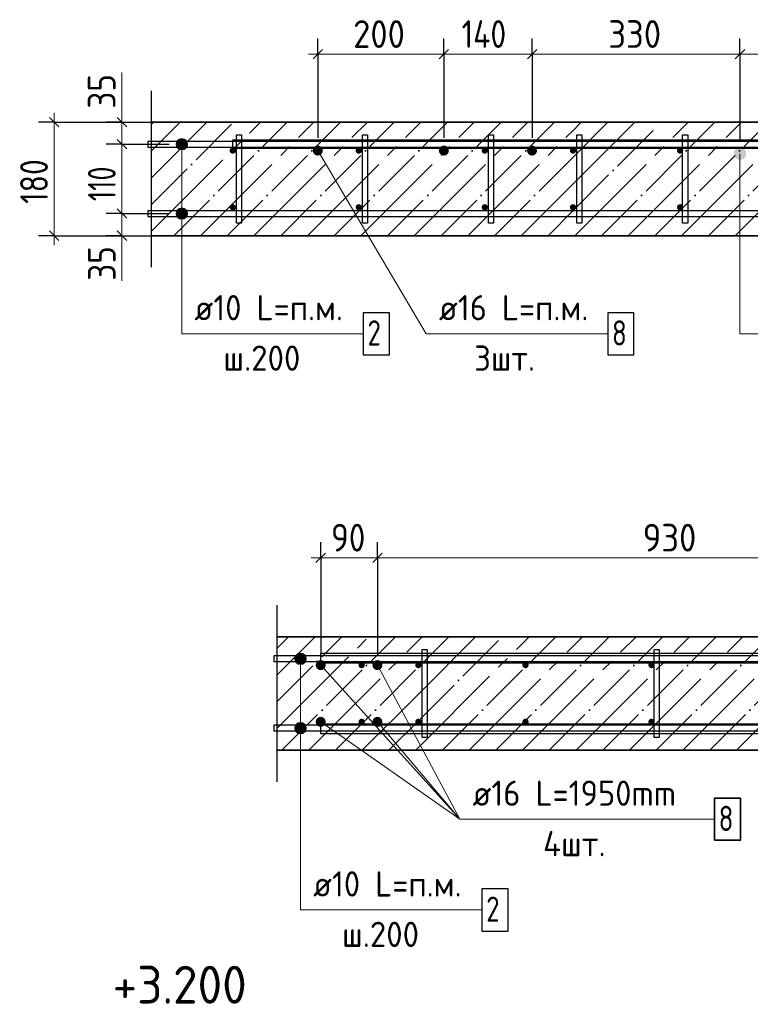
# Model space of a CAD drawing. Header units: millimetres. Extents: x -49773 to 2322955, y -3321 to 58485.
# Tile 129 of 256: x 555611 to 561409, y 12900 to 20709. Entities that reach past the tile are written whole.
import ezdxf

# ---------------------------------------------------------------- set-up
doc = ezdxf.new("R2010")
doc.units = ezdxf.units.MM
doc.linetypes.add('______11', pattern=[500, 400, -50, 0, -50])
doc.linetypes.add('______5', pattern=[1100, 800, -100, 100, -100])
for name, color, linetype, lineweight in [('Standard', 7, 'Continuous', 25), ('Арм.стержн. вертикальными 1', 22, 'Continuous', 35), ('Арм.стержн.горизонт. 1', 180, 'Continuous', 35), ('Арм.стержн.горизонт. 2', 202, 'Continuous', 35), ('Высотная отметки_ общее', 7, 'Continuous', 13), ('Размерная линия_ общее', 7, 'Continuous', 13)]:
    doc.layers.add(name, color=color, linetype=linetype, lineweight=lineweight)
doc.layers.add('Арм.стержн. вертикальными 2', color=7, linetype='Continuous', lineweight=35, true_color=0x006e00)
doc.layers.add('Арм.стержн.Стяжки', color=7, linetype='Continuous', lineweight=35, true_color=0x501e0f)
doc.styles.add('ISOCPEUR', font='txt')

msp = doc.modelspace()

# ---------------------------------------------------------------- hatches: boundary and pattern name
at = {"layer": 'Арм.стержн. вертикальными 1', "linetype": 'Continuous', "lineweight": 50, "transparency": 33554687}
for points in [[(557326.9, 19671.4), (557325, 19681), (557319.5, 19689.1), (557311.4, 19694.5), (557301.9, 19696.4), (557292.3, 19694.5), (557284.2, 19689.1), (557278.8, 19681), (557276.9, 19671.4), (557278.8, 19661.8), (557284.2, 19653.7), (557292.3, 19648.3), (557301.9, 19646.4), (557311.4, 19648.3), (557319.5, 19653.7), (557325, 19661.8)], [(558326.9, 19671.4), (558325, 19681), (558319.5, 19689.1), (558311.4, 19694.5), (558301.9, 19696.4), (558292.3, 19694.5), (558284.2, 19689.1), (558278.8, 19681), (558276.9, 19671.4), (558278.8, 19661.8), (558284.2, 19653.7), (558292.3, 19648.3), (558301.9, 19646.4), (558311.4, 19648.3), (558319.5, 19653.7), (558325, 19661.8)], [(559326.9, 19671.4), (559325, 19681), (559319.5, 19689.1), (559311.4, 19694.5), (559301.9, 19696.4), (559292.3, 19694.5), (559284.2, 19689.1), (559278.8, 19681), (559276.9, 19671.4), (559278.8, 19661.8), (559284.2, 19653.7), (559292.3, 19648.3), (559301.9, 19646.4), (559311.4, 19648.3), (559319.5, 19653.7), (559325, 19661.8)], [(560026.9, 19671.4), (560025, 19681), (560019.6, 19689.1), (560011.4, 19694.5), (560001.9, 19696.4), (559992.3, 19694.5), (559984.2, 19689.1), (559978.8, 19681), (559976.9, 19671.4), (559978.8, 19661.8), (559984.2, 19653.7), (559992.3, 19648.3), (560001.9, 19646.4), (560011.4, 19648.3), (560019.6, 19653.7), (560025, 19661.8)], [(560876.9, 19671.4), (560875, 19681), (560869.6, 19689.1), (560861.4, 19694.5), (560851.9, 19696.4), (560842.3, 19694.5), (560834.2, 19689.1), (560828.8, 19681), (560826.9, 19671.4), (560828.8, 19661.8), (560834.2, 19653.7), (560842.3, 19648.3), (560851.9, 19646.4), (560861.4, 19648.3), (560869.6, 19653.7), (560875, 19661.8)], [(557326.9, 19221.4), (557325, 19231), (557319.5, 19239.1), (557311.4, 19244.5), (557301.9, 19246.4), (557292.3, 19244.5), (557284.2, 19239.1), (557278.8, 19231), (557276.9, 19221.4), (557278.8, 19211.8), (557284.2, 19203.7), (557292.3, 19198.3), (557301.9, 19196.4), (557311.4, 19198.3), (557319.5, 19203.7), (557325, 19211.8)], [(558326.9, 19221.4), (558325, 19231), (558319.5, 19239.1), (558311.4, 19244.5), (558301.9, 19246.4), (558292.3, 19244.5), (558284.2, 19239.1), (558278.8, 19231), (558276.9, 19221.4), (558278.8, 19211.8), (558284.2, 19203.7), (558292.3, 19198.3), (558301.9, 19196.4), (558311.4, 19198.3), (558319.5, 19203.7), (558325, 19211.8)], [(559326.9, 19221.4), (559325, 19231), (559319.5, 19239.1), (559311.4, 19244.5), (559301.9, 19246.4), (559292.3, 19244.5), (559284.2, 19239.1), (559278.8, 19231), (559276.9, 19221.4), (559278.8, 19211.8), (559284.2, 19203.7), (559292.3, 19198.3), (559301.9, 19196.4), (559311.4, 19198.3), (559319.5, 19203.7), (559325, 19211.8)], [(560026.9, 19221.4), (560025, 19231), (560019.6, 19239.1), (560011.4, 19244.5), (560001.9, 19246.4), (559992.3, 19244.5), (559984.2, 19239.1), (559978.8, 19231), (559976.9, 19221.4), (559978.8, 19211.8), (559984.2, 19203.7), (559992.3, 19198.3), (560001.9, 19196.4), (560011.4, 19198.3), (560019.6, 19203.7), (560025, 19211.8)], [(560876.9, 19221.4), (560875, 19231), (560869.6, 19239.1), (560861.4, 19244.5), (560851.9, 19246.4), (560842.3, 19244.5), (560834.2, 19239.1), (560828.8, 19231), (560826.9, 19221.4), (560828.8, 19211.8), (560834.2, 19203.7), (560842.3, 19198.3), (560851.9, 19196.4), (560861.4, 19198.3), (560869.6, 19203.7), (560875, 19211.8)], [(558349.8, 15590.2), (558347.9, 15599.8), (558342.5, 15607.9), (558334.4, 15613.3), (558324.8, 15615.2), (558315.2, 15613.3), (558307.1, 15607.9), (558301.7, 15599.8), (558299.8, 15590.2), (558301.7, 15580.7), (558307.1, 15572.5), (558315.2, 15567.1), (558324.8, 15565.2), (558334.4, 15567.1), (558342.5, 15572.5), (558347.9, 15580.7)], [(558799.8, 15590.2), (558797.9, 15599.8), (558792.5, 15607.9), (558784.4, 15613.3), (558774.8, 15615.2), (558765.2, 15613.3), (558757.1, 15607.9), (558751.7, 15599.8), (558749.8, 15590.2), (558751.7, 15580.7), (558757.1, 15572.5), (558765.2, 15567.1), (558774.8, 15565.2), (558784.4, 15567.1), (558792.5, 15572.5), (558797.9, 15580.7)], [(559649.8, 15590.2), (559647.9, 15599.8), (559642.5, 15607.9), (559634.4, 15613.3), (559624.8, 15615.2), (559615.2, 15613.3), (559607.1, 15607.9), (559601.7, 15599.8), (559599.8, 15590.2), (559601.7, 15580.7), (559607.1, 15572.5), (559615.2, 15567.1), (559624.8, 15565.2), (559634.4, 15567.1), (559642.5, 15572.5), (559647.9, 15580.7)], [(560649.8, 15590.2), (560647.9, 15599.8), (560642.5, 15607.9), (560634.4, 15613.3), (560624.8, 15615.2), (560615.2, 15613.3), (560607.1, 15607.9), (560601.7, 15599.8), (560599.8, 15590.2), (560601.7, 15580.7), (560607.1, 15572.5), (560615.2, 15567.1), (560624.8, 15565.2), (560634.4, 15567.1), (560642.5, 15572.5), (560647.9, 15580.7)], [(558349.8, 15140.2), (558347.9, 15149.8), (558342.5, 15157.9), (558334.4, 15163.3), (558324.8, 15165.2), (558315.2, 15163.3), (558307.1, 15157.9), (558301.7, 15149.8), (558299.8, 15140.2), (558301.7, 15130.6), (558307.1, 15122.5), (558315.2, 15117.1), (558324.8, 15115.2), (558334.4, 15117.1), (558342.5, 15122.5), (558347.9, 15130.6)], [(558799.8, 15140.2), (558797.9, 15149.8), (558792.5, 15157.9), (558784.4, 15163.3), (558774.8, 15165.2), (558765.2, 15163.3), (558757.1, 15157.9), (558751.7, 15149.8), (558749.8, 15140.2), (558751.7, 15130.6), (558757.1, 15122.5), (558765.2, 15117.1), (558774.8, 15115.2), (558784.4, 15117.1), (558792.5, 15122.5), (558797.9, 15130.6)], [(559649.8, 15140.2), (559647.9, 15149.8), (559642.5, 15157.9), (559634.4, 15163.3), (559624.8, 15165.2), (559615.2, 15163.3), (559607.1, 15157.9), (559601.7, 15149.8), (559599.8, 15140.2), (559601.7, 15130.7), (559607.1, 15122.5), (559615.2, 15117.1), (559624.8, 15115.2), (559634.4, 15117.1), (559642.5, 15122.5), (559647.9, 15130.7)], [(560649.8, 15140.2), (560647.9, 15149.8), (560642.5, 15157.9), (560634.4, 15163.3), (560624.8, 15165.2), (560615.2, 15163.3), (560607.1, 15157.9), (560601.7, 15149.8), (560599.8, 15140.2), (560601.7, 15130.7), (560607.1, 15122.5), (560615.2, 15117.1), (560624.8, 15115.2), (560634.4, 15117.1), (560642.5, 15122.5), (560647.9, 15130.7)]]:
    msp.add_hatch(color=4, dxfattribs=at).paths.add_polyline_path(points)
at = {"layer": 'Арм.стержн. вертикальными 2', "linetype": 'Continuous', "lineweight": 50, "transparency": 33554687}
for points in [[(558016.9, 19671.4), (558013.8, 19686.7), (558005.1, 19699.7), (557992.2, 19708.3), (557976.9, 19711.4), (557961.6, 19708.3), (557948.6, 19699.7), (557939.9, 19686.7), (557936.9, 19671.4), (557939.9, 19656.1), (557948.6, 19643.1), (557961.6, 19634.4), (557976.9, 19631.4), (557992.2, 19634.4), (558005.1, 19643.1), (558013.8, 19656.1)], [(559016.9, 19671.4), (559013.8, 19686.7), (559005.1, 19699.7), (558992.2, 19708.3), (558976.9, 19711.4), (558961.6, 19708.3), (558948.6, 19699.7), (558939.9, 19686.7), (558936.9, 19671.4), (558939.9, 19656.1), (558948.6, 19643.1), (558961.6, 19634.4), (558976.9, 19631.4), (558992.2, 19634.4), (559005.1, 19643.1), (559013.8, 19656.1)], [(559716.9, 19671.4), (559713.8, 19686.7), (559705.2, 19699.7), (559692.2, 19708.3), (559676.9, 19711.4), (559661.6, 19708.3), (559648.6, 19699.7), (559639.9, 19686.7), (559636.9, 19671.4), (559639.9, 19656.1), (559648.6, 19643.1), (559661.6, 19634.4), (559676.9, 19631.4), (559692.2, 19634.4), (559705.2, 19643.1), (559713.8, 19656.1)], [(561376.9, 19646.4), (561373.1, 19665.5), (561362.2, 19681.7), (561346, 19692.6), (561326.9, 19696.4), (561307.7, 19692.6), (561291.5, 19681.7), (561280.7, 19665.5), (561276.9, 19646.4), (561280.7, 19627.3), (561291.5, 19611), (561307.7, 19600.2), (561326.9, 19596.4), (561346, 19600.2), (561362.2, 19611), (561373.1, 19627.3)], [(558039.8, 15590.2), (558036.8, 15605.5), (558028.1, 15618.5), (558015.1, 15627.2), (557999.8, 15630.2), (557984.5, 15627.2), (557971.5, 15618.5), (557962.9, 15605.5), (557959.8, 15590.2), (557962.9, 15574.9), (557971.5, 15561.9), (557984.5, 15553.3), (557999.8, 15550.2), (558015.1, 15553.3), (558028.1, 15561.9), (558036.8, 15574.9)], [(558489.8, 15590.2), (558486.8, 15605.5), (558478.1, 15618.5), (558465.1, 15627.2), (558449.8, 15630.2), (558434.5, 15627.2), (558421.5, 15618.5), (558412.9, 15605.5), (558409.8, 15590.2), (558412.9, 15574.9), (558421.5, 15561.9), (558434.5, 15553.3), (558449.8, 15550.2), (558465.1, 15553.3), (558478.1, 15561.9), (558486.8, 15574.9)], [(558039.8, 15140.2), (558036.8, 15155.5), (558028.1, 15168.5), (558015.1, 15177.2), (557999.8, 15180.2), (557984.5, 15177.2), (557971.5, 15168.5), (557962.9, 15155.5), (557959.8, 15140.2), (557962.9, 15124.9), (557971.5, 15111.9), (557984.5, 15103.3), (557999.8, 15100.2), (558015.1, 15103.3), (558028.1, 15111.9), (558036.8, 15124.9)], [(558489.8, 15140.2), (558486.8, 15155.5), (558478.1, 15168.5), (558465.1, 15177.2), (558449.8, 15180.2), (558434.5, 15177.2), (558421.5, 15168.5), (558412.9, 15155.5), (558409.8, 15140.2), (558412.9, 15124.9), (558421.5, 15111.9), (558434.5, 15103.3), (558449.8, 15100.2), (558465.1, 15103.3), (558478.1, 15111.9), (558486.8, 15124.9)]]:
    msp.add_hatch(color=7, dxfattribs=at).paths.add_polyline_path(points)
at = {"layer": 'Арм.стержн.горизонт. 1', "linetype": 'Continuous', "lineweight": 13, "transparency": 33554687}
for points in [[(556859, 19743.9), (556936.4, 19743.9), (556920.2, 19760.1)], [(556859, 19743.9), (556920.2, 19760.1), (556875.2, 19760.1)], [(556859, 19743.9), (556936.4, 19743.9), (556920.2, 19760.1)], [(556859, 19743.9), (556920.2, 19760.1), (556875.2, 19760.1)], [(556875.2, 19760.1), (556920.2, 19760.1), (556897.7, 19766.4)], [(556875.2, 19760.1), (556920.2, 19760.1), (556897.7, 19766.4)], [(556852.7, 19721.4), (556942.7, 19721.4), (556936.4, 19743.9)], [(556852.7, 19721.4), (556936.4, 19743.9), (556859, 19743.9)], [(556852.7, 19721.4), (556942.7, 19721.4), (556936.4, 19743.9)], [(556852.7, 19721.4), (556936.4, 19743.9), (556859, 19743.9)], [(556859, 19698.9), (556942.7, 19721.4), (556852.7, 19721.4)], [(556859, 19698.9), (556942.7, 19721.4), (556852.7, 19721.4)], [(556859, 19698.9), (556936.4, 19698.9), (556942.7, 19721.4)], [(556859, 19698.9), (556936.4, 19698.9), (556942.7, 19721.4)], [(556875.2, 19682.7), (556936.4, 19698.9), (556859, 19698.9)], [(556875.2, 19682.7), (556936.4, 19698.9), (556859, 19698.9)], [(556875.2, 19682.7), (556920.2, 19682.7), (556936.4, 19698.9)], [(556875.2, 19682.7), (556920.2, 19682.7), (556936.4, 19698.9)], [(556920.2, 19682.7), (556875.2, 19682.7), (556897.7, 19676.4)], [(556920.2, 19682.7), (556875.2, 19682.7), (556897.7, 19676.4)], [(556875.2, 19210.1), (556920.2, 19210.1), (556897.7, 19216.4)], [(556875.2, 19210.1), (556920.2, 19210.1), (556897.7, 19216.4)], [(556852.7, 19171.4), (556942.7, 19171.4), (556936.4, 19193.9)], [(556852.7, 19171.4), (556936.4, 19193.9), (556859, 19193.9)], [(556852.7, 19171.4), (556942.7, 19171.4), (556936.4, 19193.9)], [(556852.7, 19171.4), (556936.4, 19193.9), (556859, 19193.9)], [(556859, 19148.9), (556942.7, 19171.4), (556852.7, 19171.4)], [(556859, 19148.9), (556942.7, 19171.4), (556852.7, 19171.4)], [(556859, 19193.9), (556936.4, 19193.9), (556920.2, 19210.1)], [(556859, 19193.9), (556920.2, 19210.1), (556875.2, 19210.1)], [(556859, 19193.9), (556936.4, 19193.9), (556920.2, 19210.1)], [(556859, 19193.9), (556920.2, 19210.1), (556875.2, 19210.1)], [(556859, 19148.9), (556936.4, 19148.9), (556942.7, 19171.4)], [(556859, 19148.9), (556936.4, 19148.9), (556942.7, 19171.4)], [(556875.2, 19132.7), (556936.4, 19148.9), (556859, 19148.9)], [(556875.2, 19132.7), (556936.4, 19148.9), (556859, 19148.9)], [(556875.2, 19132.7), (556920.2, 19132.7), (556936.4, 19148.9)], [(556875.2, 19132.7), (556920.2, 19132.7), (556936.4, 19148.9)], [(556920.2, 19132.7), (556875.2, 19132.7), (556897.7, 19126.4)], [(556920.2, 19132.7), (556875.2, 19132.7), (556897.7, 19126.4)], [(557794.3, 15640.2), (557884.3, 15640.2), (557878, 15662.7)], [(557794.3, 15640.2), (557878, 15662.7), (557800.6, 15662.7)], [(557800.6, 15617.7), (557884.3, 15640.2), (557794.3, 15640.2)], [(557800.6, 15662.7), (557878, 15662.7), (557861.8, 15678.9)], [(557800.6, 15662.7), (557861.8, 15678.9), (557816.8, 15678.9)], [(557800.6, 15617.7), (557878, 15617.7), (557884.3, 15640.2)], [(557816.8, 15678.9), (557861.8, 15678.9), (557839.3, 15685.2)], [(557816.8, 15601.5), (557878, 15617.7), (557800.6, 15617.7)], [(557816.8, 15601.5), (557861.8, 15601.5), (557878, 15617.7)], [(557861.8, 15601.5), (557816.8, 15601.5), (557839.3, 15595.2)], [(557794.3, 15090.2), (557884.3, 15090.2), (557878, 15112.7)], [(557794.3, 15090.2), (557878, 15112.7), (557800.6, 15112.7)], [(557800.6, 15067.7), (557884.3, 15090.2), (557794.3, 15090.2)], [(557800.6, 15112.7), (557878, 15112.7), (557861.8, 15128.9)], [(557800.6, 15112.7), (557861.8, 15128.9), (557816.8, 15128.9)], [(557800.6, 15067.7), (557878, 15067.7), (557884.3, 15090.2)], [(557816.8, 15128.9), (557861.8, 15128.9), (557839.3, 15135.2)], [(557816.8, 15051.5), (557878, 15067.7), (557800.6, 15067.7)], [(557816.8, 15051.5), (557861.8, 15051.5), (557878, 15067.7)], [(557861.8, 15051.5), (557816.8, 15051.5), (557839.3, 15045.2)]]:
    msp.add_hatch(color=7, dxfattribs=at).paths.add_polyline_path(points)

# ---------------------------------------------------------------- linework, layer by layer
at = {"layer": 'Standard', "color": 7, "linetype": 'Continuous', "lineweight": 25, "transparency": 33554687}
for p, q in [((556656.7, 18746.3), (556656.7, 20146.3)), ((557654.5, 14665.1), (557654.5, 16065.1))]:
    msp.add_line(p, q, dxfattribs=at)
at = {"layer": 'Standard', "color": 253, "linetype": '______11', "lineweight": 35, "true_color": 0xababab, "transparency": 33554687}
for p, q in [((556656.7, 19668), (556885, 19896.3)), ((556656.7, 19243.7), (557309.3, 19896.3)), ((556833.5, 18996.3), (557733.5, 19896.3)), ((557257.8, 18996.3), (558157.8, 19896.3)), ((557682.1, 18996.3), (558582.1, 19896.3)), ((558106.3, 18996.3), (559006.3, 19896.3)), ((558530.6, 18996.3), (559430.6, 19896.3)), ((558954.9, 18996.3), (559854.8, 19896.3)), ((560001.9, 19619.1), (560279.1, 19896.3)), ((560001.9, 19194.8), (560703.4, 19896.3)), ((560227.6, 18996.3), (561127.6, 19896.3)), ((560651.9, 18996.3), (561551.9, 19896.3)), ((561076.2, 18996.3), (561976.2, 19896.3)), ((559379.1, 18996.3), (560001.9, 19619.1)), ((559803.4, 18996.3), (560001.9, 19194.8)), ((557654.5, 15725.6), (557744, 15815.1)), ((557654.5, 15301.3), (558168.3, 15815.1)), ((557692.6, 14915.1), (558592.6, 15815.1)), ((558774.7, 15573.1), (559016.8, 15815.1)), ((558774.7, 15148.8), (559441.1, 15815.1)), ((558965.4, 14915.1), (559865.4, 15815.1)), ((559389.6, 14915.1), (560289.6, 15815.1)), ((559813.9, 14915.1), (560713.9, 15815.1)), ((560238.2, 14915.1), (561138.2, 15815.1)), ((560662.4, 14915.1), (561562.4, 15815.1)), ((561086.7, 14915.1), (561986.7, 15815.1)), ((558116.8, 14915.1), (558774.7, 15573.1)), ((558541.1, 14915.1), (558774.7, 15148.8))]:
    msp.add_line(p, q, dxfattribs=at)
at = {"layer": 'Standard', "color": 253, "linetype": '______5', "lineweight": 35, "true_color": 0xababab, "transparency": 33554687}
for p, q in [((556656.7, 19880.1), (556672.9, 19896.3)), ((556656.7, 19455.9), (557097.1, 19896.3)), ((556656.7, 19031.6), (557521.4, 19896.3)), ((557045.7, 18996.3), (557945.7, 19896.3)), ((557469.9, 18996.3), (558369.9, 19896.3)), ((557894.2, 18996.3), (558794.2, 19896.3)), ((558318.5, 18996.3), (559218.5, 19896.3)), ((558742.7, 18996.3), (559642.7, 19896.3)), ((560001.9, 19831.2), (560067, 19896.3)), ((560001.9, 19407), (560491.3, 19896.3)), ((560015.5, 18996.3), (560915.5, 19896.3)), ((560439.8, 18996.3), (561339.8, 19896.3)), ((560864, 18996.3), (561764, 19896.3)), ((561288.3, 18996.3), (562188.3, 19896.3)), ((559167, 18996.3), (560001.9, 19831.2)), ((559591.3, 18996.3), (560001.9, 19407)), ((557654.5, 15513.5), (557956.2, 15815.1)), ((557654.5, 15089.2), (558380.4, 15815.1)), ((557904.7, 14915.1), (558774.7, 15785.2)), ((558774.7, 15785.2), (558804.7, 15815.1)), ((558774.7, 15360.9), (559229, 15815.1)), ((558774.7, 14936.7), (559653.2, 15815.1)), ((559177.5, 14915.1), (560077.5, 15815.1)), ((559601.7, 14915.1), (560501.8, 15815.1)), ((560026, 14915.1), (560926, 15815.1)), ((560450.3, 14915.1), (561350.3, 15815.1)), ((560874.5, 14915.1), (561774.5, 15815.1)), ((561298.8, 14915.1), (562198.8, 15815.1)), ((558329, 14915.1), (558774.7, 15360.9)), ((558753.2, 14915.1), (558774.7, 14936.7))]:
    msp.add_line(p, q, dxfattribs=at)
at = {"layer": 'Standard', "color": 7, "linetype": 'Continuous', "lineweight": 35, "transparency": 33554687}
for p, q in [((560001.9, 19896.3), (556656.7, 19896.3)), ((569101.9, 19896.3), (560001.9, 19896.3)), ((556656.7, 18996.3), (560001.9, 18996.3)), ((560001.9, 18996.3), (569101.9, 18996.3)), ((558774.7, 15815.1), (557654.5, 15815.1)), ((567874.7, 15815.1), (558774.7, 15815.1)), ((557654.5, 14915.1), (558774.7, 14915.1)), ((558774.7, 14915.1), (567874.7, 14915.1))]:
    msp.add_line(p, q, dxfattribs=at)
at = {"layer": 'Арм.стержн. вертикальными 2', "color": 7, "linetype": 'Continuous', "lineweight": 13, "transparency": 33554687}
for p, q in [((558837.7, 18218.4), (557976.9, 19671.4)), ((561326.9, 18218.4), (561326.9, 19646.4)), ((558837.7, 18218.4), (560277.7, 18218.4)), ((561326.9, 18218.4), (563426.9, 18218.4)), ((559104.1, 14367.6), (557999.8, 15590.2)), ((559104.1, 14367.6), (558449.8, 15590.2)), ((559104.1, 14367.6), (557999.8, 15140.2)), ((559104.1, 14367.6), (558449.8, 15140.2)), ((559104.1, 14367.6), (561124.1, 14367.6))]:
    msp.add_line(p, q, dxfattribs=at)
at = {"layer": 'Арм.стержн. вертикальными 2', "color": 7, "linetype": 'Continuous', "lineweight": 25, "transparency": 33554687}
msp.add_lwpolyline([(560277.7, 18051.7), (560484.4, 18051.7), (560484.4, 18385.1), (560277.7, 18385.1), (560277.7, 18051.7)], dxfattribs=at)
at = {"layer": 'Арм.стержн. вертикальными 2', "color": 7, "linetype": 'Continuous', "lineweight": 35, "transparency": 33554687}
msp.add_lwpolyline([(561124.1, 14200.9), (561330.7, 14200.9), (561330.7, 14534.3), (561124.1, 14534.3), (561124.1, 14200.9)], dxfattribs=at)
at = {"layer": 'Арм.стержн.горизонт. 1', "color": 7, "linetype": 'Continuous', "lineweight": 13, "transparency": 33554687}
for p, q in [((556897.7, 19766.4), (556897.7, 19766.4)), ((556897.7, 19766.4), (556897.7, 19766.4)), ((556852.7, 19721.4), (556852.7, 19721.4)), ((556852.7, 19721.4), (556852.7, 19721.4)), ((556897.7, 18218.4), (556897.7, 19721.4)), ((556897.7, 18218.4), (556897.7, 19721.4)), ((556942.7, 19721.4), (556942.7, 19721.4)), ((556942.7, 19721.4), (556942.7, 19721.4)), ((556897.7, 19676.4), (556897.7, 19676.4)), ((556897.7, 19676.4), (556897.7, 19676.4)), ((556897.7, 19216.4), (556897.7, 19216.4)), ((556897.7, 19216.4), (556897.7, 19216.4)), ((556852.7, 19171.4), (556852.7, 19171.4)), ((556852.7, 19171.4), (556852.7, 19171.4)), ((556897.7, 18218.4), (556897.7, 19171.4)), ((556897.7, 18218.4), (556897.7, 19171.4)), ((556942.7, 19171.4), (556942.7, 19171.4)), ((556942.7, 19171.4), (556942.7, 19171.4)), ((556897.7, 19126.4), (556897.7, 19126.4)), ((556897.7, 19126.4), (556897.7, 19126.4)), ((556897.7, 18218.4), (558337.7, 18218.4)), ((557794.3, 15640.2), (557794.3, 15640.2)), ((557839.3, 15685.2), (557839.3, 15685.2)), ((557839.3, 13648), (557839.3, 15640.2)), ((557884.3, 15640.2), (557884.3, 15640.2)), ((557839.3, 15595.2), (557839.3, 15595.2)), ((557794.3, 15090.2), (557794.3, 15090.2)), ((557839.3, 15135.2), (557839.3, 15135.2)), ((557839.3, 13648), (557839.3, 15090.2)), ((557884.3, 15090.2), (557884.3, 15090.2)), ((557839.3, 15045.2), (557839.3, 15045.2)), ((557839.3, 13648), (559279.3, 13648))]:
    msp.add_line(p, q, dxfattribs=at)
at = {"layer": 'Арм.стержн.горизонт. 1', "color": 4, "linetype": 'Continuous', "lineweight": 25, "transparency": 33554687}
for points in [[(556631.7, 19746.4), (568951.9, 19746.4), (568951.9, 19696.4), (556631.7, 19696.4), (556631.7, 19746.4)], [(556631.7, 19746.4), (568951.9, 19746.4), (568951.9, 19696.4), (556631.7, 19696.4), (556631.7, 19746.4)], [(556631.7, 19196.4), (568951.9, 19196.4), (568951.9, 19146.4), (556631.7, 19146.4), (556631.7, 19196.4)], [(556631.7, 19196.4), (568951.9, 19196.4), (568951.9, 19146.4), (556631.7, 19146.4), (556631.7, 19196.4)], [(557629.5, 15665.2), (567724.8, 15665.2), (567724.8, 15615.2), (557629.5, 15615.2), (557629.5, 15665.2)], [(557629.5, 15115.2), (567724.8, 15115.2), (567724.8, 15065.2), (557629.5, 15065.2), (557629.5, 15115.2)]]:
    msp.add_lwpolyline(points, dxfattribs=at)
at = {"layer": 'Арм.стержн.горизонт. 1', "color": 7, "linetype": 'Continuous', "lineweight": 25, "transparency": 33554687}
for points in [[(558337.7, 18051.7), (558544.4, 18051.7), (558544.4, 18385.1), (558337.7, 18385.1), (558337.7, 18051.7)], [(559279.3, 13481.3), (559486, 13481.3), (559486, 13814.6), (559279.3, 13814.6), (559279.3, 13481.3)]]:
    msp.add_lwpolyline(points, dxfattribs=at)
at = {"layer": 'Арм.стержн.горизонт. 1', "color": 7, "linetype": 'Continuous', "lineweight": 13, "transparency": 33554687}
for centre in [(556897.7, 19721.4), (556897.7, 19721.4), (556897.7, 19171.4), (556897.7, 19171.4), (557839.3, 15640.2), (557839.3, 15090.2)]:
    msp.add_circle(centre, 45, dxfattribs=at)
at = {"layer": 'Арм.стержн.горизонт. 2', "color": 211, "linetype": 'Continuous', "lineweight": 25, "true_color": 0xff54ff, "transparency": 33554687}
msp.add_lwpolyline([(568763.6, 19686.4), (557301.9, 19686.4), (557301.9, 19756.4), (568768.5, 19756.4)], dxfattribs=at)
msp.add_lwpolyline([(568763.6, 19686.4), (557301.9, 19686.4), (557301.9, 19756.4), (568768.5, 19756.4)], dxfattribs=at)
at = {"layer": 'Арм.стержн.горизонт. 2', "color": 5, "linetype": 'Continuous', "lineweight": 25, "true_color": 0x1c1cff, "transparency": 33554687}
for points in [[(567749.8, 15605.2), (557999.8, 15605.2), (557999.8, 15685.2), (567749.8, 15685.2), (567749.8, 15605.2)], [(567749.8, 15605.2), (557999.8, 15605.2), (557999.8, 15685.2), (567749.8, 15685.2), (567749.8, 15605.2)], [(567749.8, 15045.2), (557999.8, 15045.2), (557999.8, 15125.2), (567749.8, 15125.2), (567749.8, 15045.2)], [(567749.8, 15045.2), (557999.8, 15045.2), (557999.8, 15125.2), (567749.8, 15125.2), (567749.8, 15045.2)]]:
    msp.add_lwpolyline(points, dxfattribs=at)
at = {"layer": 'Арм.стержн.Стяжки', "color": 40, "linetype": 'Continuous', "lineweight": 25, "transparency": 33554687}
for points in [[(557331.9, 19096.4), (557331.9, 19796.4), (557371.9, 19796.4), (557371.9, 19096.4), (557331.9, 19096.4)], [(558331.9, 19096.4), (558331.9, 19796.4), (558371.9, 19796.4), (558371.9, 19096.4), (558331.9, 19096.4)], [(559331.9, 19096.4), (559331.9, 19796.4), (559371.9, 19796.4), (559371.9, 19096.4), (559331.9, 19096.4)], [(560031.9, 19096.4), (560031.9, 19796.4), (560071.9, 19796.4), (560071.9, 19096.4), (560031.9, 19096.4)], [(560871.9, 19096.4), (560871.9, 19796.4), (560911.9, 19796.4), (560911.9, 19096.4), (560871.9, 19096.4)], [(558804.8, 15015.2), (558804.8, 15715.2), (558844.8, 15715.2), (558844.8, 15015.2), (558804.8, 15015.2)], [(560644.8, 15015.2), (560644.8, 15715.2), (560684.8, 15715.2), (560684.8, 15015.2), (560644.8, 15015.2)]]:
    msp.add_lwpolyline(points, dxfattribs=at)
at = {"layer": 'Размерная линия_ общее', "color": 253, "linetype": 'Continuous', "lineweight": -3, "true_color": 0xa0a0a0, "transparency": 33554687}
for p, q in [((557976.9, 20435.4), (557976.9, 20560.4)), ((558976.9, 20435.4), (558976.9, 20560.4)), ((559676.9, 20435.4), (559676.9, 20560.4)), ((561326.9, 20435.4), (561326.9, 20560.4)), ((557976.9, 20435.4), (557976.9, 20310.4)), ((557976.9, 20435.4), (557976.9, 19771.4)), ((558976.9, 20435.4), (558976.9, 20310.4)), ((558976.9, 20435.4), (558976.9, 19771.4)), ((559676.9, 20435.4), (559676.9, 20310.4)), ((559676.9, 20435.4), (559676.9, 19771.4)), ((561326.9, 20435.4), (561326.9, 20310.4)), ((561326.9, 20435.4), (561326.9, 19746.4)), ((555885, 19896.3), (555760, 19896.3)), ((555885, 19896.3), (556010, 19896.3)), ((555885, 19896.3), (556770.5, 19896.3)), ((556422.8, 19896.3), (556297.8, 19896.3)), ((556422.8, 19896.3), (556547.8, 19896.3)), ((556422.8, 19896.3), (556812.1, 19896.3)), ((556422.8, 19721.3), (556297.8, 19721.3)), ((556422.8, 19721.3), (556547.8, 19721.3)), ((556422.8, 19721.3), (556798.5, 19721.3)), ((556422.8, 19171.3), (556297.8, 19171.3)), ((556422.8, 19171.3), (556547.8, 19171.3)), ((556422.8, 19171.3), (556791.6, 19171.3)), ((555885, 18996.3), (555760, 18996.3)), ((555885, 18996.3), (556010, 18996.3)), ((555885, 18996.3), (556784.2, 18996.3)), ((556422.8, 18996.3), (556297.8, 18996.3)), ((556422.8, 18996.3), (556547.8, 18996.3)), ((556422.8, 18996.3), (556801.9, 18996.3)), ((557999.8, 16440.9), (557999.8, 16565.9)), ((558449.8, 16440.9), (558449.8, 16565.9)), ((557999.8, 16440.9), (557999.8, 16315.9)), ((557999.8, 16440.9), (557999.8, 15690.2)), ((558449.8, 16440.9), (558449.8, 16315.9)), ((558449.8, 16440.9), (558449.8, 15690.2))]:
    msp.add_line(p, q, dxfattribs=at)
at = {"layer": 'Размерная линия_ общее', "color": 7, "linetype": 'Continuous', "lineweight": 25, "transparency": 33554687}
for p, q in [((557939.4, 20397.9), (558014.4, 20472.9)), ((558939.4, 20397.9), (559014.4, 20472.9)), ((559639.4, 20397.9), (559714.4, 20472.9)), ((561289.4, 20397.9), (561364.4, 20472.9)), ((555922.5, 19858.8), (555847.5, 19933.8)), ((556460.3, 19858.8), (556385.3, 19933.8)), ((556460.3, 19683.8), (556385.3, 19758.8)), ((556460.3, 19133.8), (556385.3, 19208.8)), ((555922.5, 18958.8), (555847.5, 19033.8)), ((556460.3, 18958.8), (556385.3, 19033.8)), ((557962.3, 16403.4), (558037.3, 16478.4)), ((558412.3, 16403.4), (558487.3, 16478.4))]:
    msp.add_line(p, q, dxfattribs=at)
at = {"layer": 'Размерная линия_ общее', "color": 7, "linetype": 'Continuous', "lineweight": 13, "transparency": 33554687}
for p, q in [((557976.9, 20435.4), (557901.9, 20435.4)), ((557976.9, 20435.4), (558976.9, 20435.4)), ((558976.9, 20435.4), (559676.9, 20435.4)), ((559676.9, 20435.4), (561326.9, 20435.4)), ((561326.9, 20435.4), (568326.9, 20435.4)), ((556421.8, 20003.7), (556421.8, 20289.7)), ((556422.8, 19808.8), (556421.8, 20003.7)), ((555885, 19896.3), (555885, 19971.3)), ((556422.8, 19896.3), (556422.8, 19971.3)), ((556422.8, 19721.3), (556422.8, 19896.3)), ((556422.8, 19171.3), (556422.8, 19721.3)), ((556422.8, 18996.3), (556422.8, 19171.3)), ((556422.8, 19083.8), (556422.6, 18924.8)), ((555885, 18996.3), (555885, 18921.3)), ((556422.8, 18996.3), (556422.8, 18921.3)), ((556422.6, 18924.8), (556422.6, 18638.9)), ((557999.8, 16440.9), (557924.8, 16440.9)), ((557999.8, 16440.9), (558449.8, 16440.9)), ((558449.8, 16440.9), (563099.8, 16440.9))]:
    msp.add_line(p, q, dxfattribs=at)
msp.add_lwpolyline([(555885, 18996.3), (555885, 19144.6), (555885, 19144.6), (555885, 19896.3)], dxfattribs=at)

# ---------------------------------------------------------------- texts
at = {"layer": 'Арм.стержн. вертикальными 2', "color": 7, "linetype": 'Continuous', "lineweight": 25, "transparency": 33554687, "char_height": 200, "attachment_point": 7, "style": 'ISOCPEUR'}
for s, insert, width in [('\\W0.94;ø16 L=п.м.', (558937.7, 18325.1), 1333.226), ('\\W0.78;8', (560311, 18125.1), 217.601), ('\\W0.94;3шт. ', (559217.7, 17925.1), 774.2), ('\\W0.94;ø16 L=1950mm ', (559204.1, 14474.3), 1913.084), ('\\W0.78;8', (561157.4, 14274.3), 217.601), ('\\W0.95;4шт. ', (559764.1, 14074.3), 794.38)]:
    msp.add_mtext(s, dxfattribs=dict(at, insert=insert, width=width))
at = {"layer": 'Арм.стержн.горизонт. 1', "color": 7, "linetype": 'Continuous', "lineweight": 25, "transparency": 33554687, "char_height": 200, "attachment_point": 7, "style": 'ISOCPEUR'}
for s, insert, width in [('\\W0.94;ø10 L=п.м.', (556997.7, 18325.1), 1333.22), ('\\W0.78;2', (558371, 18125.1), 217.601), ('\\W0.95;ш.200 ', (557227.7, 17925.1), 874.669), ('\\W0.94;ø10 L=п.м.', (557939.3, 13754.6), 1333.22), ('\\W0.78;2', (559312.7, 13554.6), 217.611), ('\\W0.95;ш.200 ', (558169.3, 13354.6), 874.662)]:
    msp.add_mtext(s, dxfattribs=dict(at, insert=insert, width=width))
at = {"layer": 'Высотная отметки_ общее', "color": 7, "linetype": 'Continuous', "lineweight": 25, "transparency": 33554687, "insert": (556349.2, 12905.2), "char_height": 300, "width": 1281.438, "attachment_point": 7, "style": 'ISOCPEUR'}
msp.add_mtext('\\W0.95;+3.200', dxfattribs=at)
at = {"layer": 'Размерная линия_ общее', "color": 7, "linetype": 'Continuous', "lineweight": 25, "transparency": 33554687, "char_height": 220, "attachment_point": 7, "style": 'ISOCPEUR'}
for s, insert, width in [('\\W0.91;200', (558256.9, 20485.4), 561.988), ('\\W0.83;140', (559117.9, 20485.4), 531.426), ('\\W0.91;330', (560281.9, 20485.4), 561.981), ('\\W0.87;90', (558081.8, 16490.9), 403.924), ('\\W0.91;930', (560554.8, 16490.9), 561.988)]:
    msp.add_mtext(s, dxfattribs=dict(at, insert=insert, width=width))
at = {"layer": 'Размерная линия_ общее', "color": 7, "linetype": 'Continuous', "lineweight": 25, "transparency": 33554687, "char_height": 220, "attachment_point": 7, "rotation": 90, "style": 'ISOCPEUR'}
for s, insert, width in [('\\W0.87;35', (556371.8, 20003.7), 403.924), ('\\W0.83;180', (555835, 19248.3), 508.571), ('\\W0.74;110', (556372.8, 19270.3), 455.155), ('\\W0.87;35', (556372.6, 18638.9), 403.924)]:
    msp.add_mtext(s, dxfattribs=dict(at, insert=insert, width=width))

doc.saveas('drawing.dxf')
